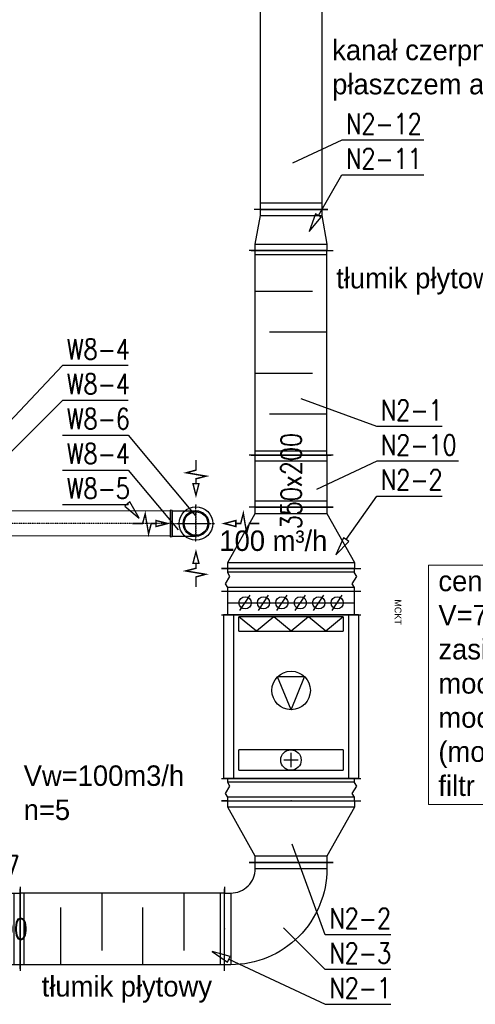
# Model space of a CAD drawing. Header units: millimetres. Extents: x 140532 to 182405, y -11883 to 1516.
# Tile 10 of 23: x 143370 to 143592, y -10194 to -9713. Entities that reach past the tile are written whole.
import ezdxf
from ezdxf.enums import TextEntityAlignment as Align

# ---------------------------------------------------------------- set-up
doc = ezdxf.new("R2010")
doc.units = ezdxf.units.MM
doc.linetypes.add('CENTER', pattern=[0.55, 0.37, -0.06, 0.06, -0.06])
for name, color, linetype in [('1', 7, 'Continuous'), ('opisy', 7, 'Continuous'), ('WEN_N2-_ATRYBUT', 6, 'Continuous'), ('WEN_N2-_OSIE', 2, 'CENTER'), ('WEN_W3-_ATRYBUT', 6, 'Continuous'), ('WEN_W6-_ATRYBUT', 6, 'Continuous'), ('WEN_W6-_OSIE', 2, 'CENTER')]:
    doc.layers.add(name, color=color, linetype=linetype)
for name, color, linetype, lineweight in [('san opis', 7, 'Continuous', 0), ('WEN_N2-_ZLICZAC', 133, 'Continuous', 30), ('WEN_W8-_ZLICZAC', 70, 'Continuous', 30)]:
    doc.layers.add(name, color=color, linetype=linetype, lineweight=lineweight)
doc.styles.add('STYL_WENTYLE', font='romans.shx', dxfattribs={"width": 0.8})
doc.styles.add('STYL_WENTYLE1', font='txt')

# ---------------------------------------------------------------- blocks, each defined once
blk = doc.blocks.new('G$C7FEEA4C5')
at = {"layer": '1'}
for p, q in [((0, 0), (0, 68)), ((11, 0), (11, 68)), ((11, 0), (11, 68)), ((22.5, 0), (22.5, 68)), ((102.5, 0), (102.5, 68)), ((113.5, 0), (113.5, 68)), ((2, 65), (0, 65)), ((1.8, 65), (1.8, 3)), ((3.8, 66.1), (2, 65)), ((7.4, 63.9), (3.8, 66.1)), ((9.2, 65), (7.4, 63.9)), ((9.2, 65), (9.2, 3)), ((11, 65), (9.2, 65)), ((22.5, 65), (11, 65)), ((16.7, 3), (16.7, 65)), ((22.5, 67), (22.5, 0.9)), ((22.5, 67), (31.5, 67)), ((31.5, 67), (87.5, 67)), ((87.5, 67), (102.5, 67)), ((102.5, 67), (102.5, 0.9)), ((104.5, 65), (102.5, 65)), ((104.3, 65), (104.3, 3)), ((106.3, 66.1), (104.5, 65)), ((109.9, 63.9), (106.3, 66.1)), ((111.7, 65), (109.9, 63.9)), ((111.7, 65), (111.7, 3)), ((113.5, 65), (111.7, 65)), ((20.5, 54), (13, 59)), ((22.5, 62), (31.5, 62)), ((23.5, 59.5), (30.5, 59.5)), ((23.5, 59.5), (23.5, 8.4)), ((23.5, 59.5), (30.5, 51)), ((30.5, 8.4), (30.5, 59.5)), ((31.5, 62), (87.5, 62)), ((87.5, 62), (102.5, 62)), ((88.5, 59.5), (98.5, 59.5)), ((88.5, 59.5), (88.5, 8.4)), ((98.5, 8.4), (98.5, 59.5)), ((20.5, 45), (13, 50)), ((30.5, 51), (23.5, 42.5)), ((20.5, 36), (13, 41)), ((23.5, 42.5), (30.5, 34)), ((68.9, 34), (52.9, 40.6)), ((52.9, 40.6), (52.9, 27.4)), ((30.5, 34), (23.5, 25.5)), ((68.9, 34), (52.9, 27.4)), ((90, 33.9), (97, 33.9)), ((93.5, 37.4), (93.5, 30.4)), ((20.5, 27), (13, 32)), ((23.5, 25.5), (30.5, 17)), ((20.5, 18), (13, 23)), ((30.5, 17), (23.5, 8.5)), ((20.5, 9), (13, 14)), ((22.5, 5.9), (31.5, 5.9)), ((30.5, 8.4), (23.5, 8.4)), ((31.5, 5.9), (87.5, 5.9)), ((87.5, 5.9), (102.5, 5.9)), ((98.5, 8.4), (88.5, 8.4)), ((2, 3), (0, 3)), ((3.8, 4.1), (2, 3)), ((7.4, 1.9), (3.8, 4.1)), ((9.2, 3), (7.4, 1.9)), ((11, 3), (9.2, 3)), ((22.5, 3), (11, 3)), ((22.5, 0.9), (31.5, 0.9)), ((31.5, 0.9), (87.5, 0.9)), ((87.5, 0.9), (102.5, 0.9)), ((104.5, 3), (102.5, 3)), ((106.3, 4.1), (104.5, 3)), ((109.9, 1.9), (106.3, 4.1)), ((111.7, 3), (109.9, 1.9)), ((113.5, 3), (111.7, 3))]:
    blk.add_line(p, q, dxfattribs=at)
for centre, radius in [((16.7, 56.5), 3), ((16.7, 47.5), 3), ((59.5, 34), 9.4), ((16.7, 38.5), 3), ((93.5, 33.9), 5), ((16.7, 29.5), 3), ((16.7, 20.5), 3), ((16.7, 11.5), 3)]:
    blk.add_circle(centre, radius, dxfattribs=at)
blk.add_text('MCKT', height=3.3, dxfattribs=at).set_placement((15, 84.6))
blk = doc.blocks.new('TAP215AA200350AA_12')
for p, q in [((0, 195), (0, -195)), ((1000, 195), (1000, -195)), ((0, 175), (1000, 175)), ((20, 175), (20, -175)), ((400, 175), (400, -105)), ((800, 175), (800, -105)), ((980, 175), (980, -175)), ((200, -175), (200, 105)), ((600, -175), (600, 105)), ((0, -175), (1000, -175))]:
    blk.add_line(p, q)
for p in [(0, 0), (1000, 0)]:
    blk.add_point(p)
at = {"layer": 'WEN_W3-_ATRYBUT', "style": 'STYL_WENTYLE', "width": 0.8, "flags": 8}
blk.add_attdef('WENTYLE', text='', height=100, dxfattribs=at).set_placement((0, 0), align=Align.BOTTOM_LEFT)
blk = doc.blocks.new('QBV23533129CNN2-_12')
for p, q in [((325, 530), (325, 500)), ((295, 150), (295, 500)), ((325, 120), (325, 150)), ((-205, 0), (-175, 0)), ((175, 30), (-175, 30)), ((205, 0), (175, 0))]:
    blk.add_line(p, q)
blk.add_lwpolyline([(-175, 0), (-175, 30, -0.414214), (295, 500), (325, 500), (325, 150), (295, 150, 0.414214), (175, 30), (175, 0)], format="xyb", close=True)
for p in [(325, 325), (0, 0)]:
    blk.add_point(p)
at = {"layer": 'WEN_N2-_ATRYBUT', "style": 'STYL_WENTYLE', "width": 0.8, "flags": 8}
blk.add_attdef('WENTYLE', text='', height=100, dxfattribs=at).set_placement((-514.3, 325), align=Align.BOTTOM_LEFT)
blk = doc.blocks.new('QPR6V2962235333CNN2-_11')
for p, q in [((0, 310), (0, 340)), ((30, 310), (30, -310)), ((300, 175), (300, 205)), ((270, 175), (270, -175)), ((300, -175), (300, -205)), ((0, -310), (0, -340))]:
    blk.add_line(p, q)
blk.add_lwpolyline([(0, 310), (30, 310), (270, 175), (300, 175), (300, -175), (270, -175), (30, -310), (0, -310)], close=True)
for p in [(0, 0), (300, 0)]:
    blk.add_point(p)
at = {"layer": 'WEN_N2-_ATRYBUT', "style": 'STYL_WENTYLE', "width": 0.8, "flags": 8}
blk.add_attdef('WENTYLE', text='', height=100, dxfattribs=at).set_placement((150, 300), align=Align.BOTTOM_LEFT)
blk = doc.blocks.new('QD-200X350CNN2-_254-95106334_14')
for p, q in [((0, -205), (0, 205)), ((255, -205), (255, 205)), ((30, -175), (30, 175)), ((225, -175), (225, 175))]:
    blk.add_line(p, q)
blk.add_lwpolyline([(0, 175), (255, 175), (255, -175), (0, -175)], close=True)
for p in [(0, 0), (255, 0)]:
    blk.add_point(p)
at = {"layer": 'WEN_N2-_ATRYBUT', "style": 'STYL_WENTYLE', "width": 0.8, "flags": 8}
blk.add_attdef('WENTYLE', text='', height=100, dxfattribs=at).set_placement((127.5, 0), align=Align.BOTTOM_LEFT)
at = {"layer": 'WEN_N2-_OSIE', "style": 'STYL_WENTYLE', "width": 0.8, "flags": 8}
blk.add_attdef('FI_KANALU', text='', height=100, dxfattribs=at).set_placement((127.5, 0), align=Align.MIDDLE_CENTER)
blk = doc.blocks.new('QPR6V23523332CNN2-_12')
for p, q in [((-200, 175), (-200, 205)), ((-170, 175), (-170, -175)), ((-30, 150), (-30, -150)), ((0, 150), (0, 180)), ((-200, -175), (-200, -205)), ((0, -150), (0, -180))]:
    blk.add_line(p, q)
blk.add_lwpolyline([(-200, 175), (-170, 175), (-30, 150), (0, 150), (0, -150), (-30, -150), (-170, -175), (-200, -175)], close=True)
for p in [(-200, 0), (0, 0)]:
    blk.add_point(p)
at = {"layer": 'WEN_N2-_ATRYBUT', "style": 'STYL_WENTYLE', "width": 0.8, "flags": 8}
blk.add_attdef('WENTYLE', text='', height=100, dxfattribs=at).set_placement((-100, 200), align=Align.BOTTOM_LEFT)
blk = doc.blocks.new('QD-200X300CNN2-_2623-6031923_14')
for p, q in [((0, -180), (0, 180)), ((30, -150), (30, 150)), ((2593.6, -150), (2593.6, 150)), ((2623.6, -180), (2623.6, 180))]:
    blk.add_line(p, q)
blk.add_lwpolyline([(0, 150), (2623.6, 150), (2623.6, -150), (0, -150)], close=True)
for p in [(0, 0), (2623.6, 0)]:
    blk.add_point(p)
at = {"layer": 'WEN_N2-_ATRYBUT', "style": 'STYL_WENTYLE', "width": 0.8, "flags": 8}
blk.add_attdef('WENTYLE', text='', height=100, dxfattribs=at).set_placement((1311.8, 0), align=Align.BOTTOM_LEFT)
at = {"layer": 'WEN_N2-_OSIE', "style": 'STYL_WENTYLE', "width": 0.8, "flags": 8}
blk.add_attdef('FI_KANALU', text='', height=100, dxfattribs=at).set_placement((1311.8, 0), align=Align.MIDDLE_CENTER)
blk = doc.blocks.new('QD-200X350CNN2-_393-64507897_14')
for p, q in [((0, -205), (0, 205)), ((393.6, -205), (393.6, 205)), ((30, -175), (30, 175)), ((363.6, -175), (363.6, 175))]:
    blk.add_line(p, q)
blk.add_lwpolyline([(0, 175), (393.6, 175), (393.6, -175), (0, -175)], close=True)
for p in [(0, 0), (393.6, 0)]:
    blk.add_point(p)
at = {"layer": 'WEN_N2-_ATRYBUT', "style": 'STYL_WENTYLE', "width": 0.8, "flags": 8}
blk.add_attdef('WENTYLE', text='', height=100, dxfattribs=at).set_placement((196.8, 0), align=Align.BOTTOM_LEFT)
at = {"layer": 'WEN_N2-_OSIE', "style": 'STYL_WENTYLE', "width": 0.8, "flags": 8}
blk.add_attdef('FI_KANALU', text='', height=100, dxfattribs=at).set_placement((196.8, 0), align=Align.MIDDLE_CENTER)
blk = doc.blocks.new('wlot_14')
at = {"color": 0, "const_width": 7}
for points in [[(0, 310.2), (0, 260.9), (-46.9, 248), (49.9, 231.5), (0, 218.6), (0, 194.8), (14.6, 194.8), (0, 138.2), (-14.6, 194.8), (0, 194.8)], [(-310.2, 0), (-260.9, 0), (-248, 46.9), (-231.5, -49.9), (-218.6, 0), (-194.8, 0), (-194.8, -14.6), (-138.2, 0), (-194.8, 14.6), (-194.8, 0)], [(310.2, 0), (260.9, 0), (248, -46.9), (231.5, 49.9), (218.6, 0), (194.8, 0), (194.8, 14.6), (138.2, 0), (194.8, -14.6), (194.8, 0)], [(0, -310.2), (0, -260.9), (46.9, -248), (-49.9, -231.5), (0, -218.6), (0, -194.8), (-14.6, -194.8), (0, -138.2), (14.6, -194.8), (0, -194.8)]]:
    blk.add_lwpolyline(points, dxfattribs=at)
at = {"color": 0, "style": 'STYL_WENTYLE1', "flags": 8}
blk.add_attdef('WENTYLE_M3H', text='', height=50, dxfattribs=at).set_placement((-543.9, 22.5), align=Align.BOTTOM_LEFT)
blk = doc.blocks.new('KURM-125-C_12')
for radius in [82, 57.4]:
    blk.add_circle((0, 0), radius)
for p in [(0, 90.2), (0, 0)]:
    blk.add_point(p)
at = {"layer": 'WEN_W6-_OSIE'}
for p, q in [((0, -90.2), (0, 90.2)), ((-90.2, 0), (90.2, 0))]:
    blk.add_line(p, q, dxfattribs=at)
at = {"layer": 'WEN_W6-_ATRYBUT', "style": 'STYL_WENTYLE', "width": 0.8, "flags": 8}
blk.add_attdef('WENTYLE', text='', height=100, dxfattribs=at).set_placement((0, 0), align=Align.BOTTOM_LEFT)
blk = doc.blocks.new('BL12590CW6-_13')
for p, q in [((-62.5, 8.75), (-62.5, 125)), ((62.5, 8.75), (62.5, 125))]:
    blk.add_line(p, q)
blk.add_lwpolyline([(62.5, 0), (-62.5, 0, -1), (-62.5, 8.75), (62.5, 8.75, -1)], format="xyb", close=True)
blk.add_circle((0, 125), 62.5)
blk.add_point((0, 0))
at = {"layer": 'WEN_W6-_OSIE'}
for p, q in [((0, 0), (0, 192.5)), ((-67.5, 125), (67.5, 125))]:
    blk.add_line(p, q, dxfattribs=at)
at = {"layer": 'WEN_W6-_ATRYBUT', "style": 'STYL_WENTYLE', "width": 0.8, "flags": 8}
blk.add_attdef('WENTYLE', text='', height=100, dxfattribs=at).set_placement((62.5, 0), align=Align.BOTTOM_LEFT)
blk = doc.blocks.new('SR-125CW6-_2356-3429299756_14')
blk.add_lwpolyline([(0, -62.5), (0, 62.5), (2356.3, 62.5), (2356.3, -62.5)], close=True)
for p in [(0, 0), (2356.3, 0)]:
    blk.add_point(p)
at = {"layer": 'WEN_W6-_OSIE'}
blk.add_line((0, 0), (2356.3, 0), dxfattribs=at)
at = {"layer": 'WEN_W6-_ATRYBUT', "style": 'STYL_WENTYLE', "width": 0.8, "flags": 8}
blk.add_attdef('WENTYLE', text='', height=100, dxfattribs=at).set_placement((1178.2, 0), align=Align.BOTTOM_LEFT)
at = {"layer": 'WEN_W6-_OSIE', "style": 'STYL_WENTYLE', "width": 0.8, "flags": 8}
blk.add_attdef('FI_KANALU', text='', height=180, dxfattribs=at).set_placement((1178.2, 125), align=Align.MIDDLE_CENTER)

msp = doc.modelspace()

# ---------------------------------------------------------------- linework, layer by layer
at = {"layer": 'opisy', "lineweight": 0}
msp.add_lwpolyline([(143569.56, -9979.13), (143882.82, -9979.13), (143882.82, -10096.07), (143569.56, -10096.07)], close=True, dxfattribs=at)
at = {"layer": 'WEN_N2-_ATRYBUT'}
for points in [[(143567.26, -9771.52), (143527.26, -9771.52), (143503.03, -9782.81)], [(143515.8, -9808.37), (143514.41, -9807.57), (143511.3, -9816.16), (143517.18, -9809.17), (143515.8, -9808.37), (143527.26, -9788.52), (143567.26, -9788.52)], [(143584.25, -9928.41), (143544.25, -9928.41), (143514.89, -9942.1)], [(143529.36, -9966.67), (143528.05, -9965.75), (143524.2, -9974.04), (143530.67, -9967.59), (143529.36, -9966.67), (143544.25, -9945.41), (143576.25, -9945.41)], [(143551.12, -10159.67), (143519.12, -10159.67), (143503.01, -10115.4)], [(143551.12, -10176.67), (143519.12, -10176.67), (143498.69, -10156.24)]]:
    msp.add_lwpolyline(points, dxfattribs=at)
at = {"layer": 'WEN_W3-_ATRYBUT'}
for points in [[(143576.25, -9911.41), (143544.25, -9911.41), (143507.27, -9897.94)], [(143471.99, -10171.7), (143472.67, -10170.25), (143463.84, -10167.89), (143471.32, -10173.15), (143471.99, -10171.7), (143519.12, -10193.67), (143551.12, -10193.67)]]:
    msp.add_lwpolyline(points, dxfattribs=at)
at = {"layer": 'WEN_W6-_ATRYBUT'}
for points in [[(143422.75, -9881.65), (143390.75, -9881.65), (143317.61, -9959.13)], [(143422.75, -9898.65), (143390.75, -9898.65), (143332.5, -9956.9)], [(143390.75, -9915.65), (143422.75, -9915.65), (143455.92, -9955.18)], [(143390.75, -9932.65), (143422.75, -9932.65), (143447.23, -9961.82)], [(143422.41, -9949.24), (143421.18, -9950.27), (143428.19, -9956.13), (143423.63, -9948.21), (143422.41, -9949.24), (143422.75, -9949.65), (143390.75, -9949.65)]]:
    msp.add_lwpolyline(points, dxfattribs=at)

# ---------------------------------------------------------------- block references
at = {"layer": 'san opis', "color": 3}
ref = msp.add_blockref('wlot_14', (143455.91, -9958.8), dxfattribs=dict(at, xscale=0.09999999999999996, yscale=0.09999999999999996, zscale=0.09999999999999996))
ref.add_attrib('WENTYLE_M3H', ' 100 m³/h', dxfattribs={"layer": '0', "color": 3, "height": 10, "style": 'STYL_WENTYLE1', "flags": 8}).set_placement((143463.64, -9975.2), align=Align.BOTTOM_LEFT)
at = {"layer": 'san opis', "rotation": 270}
msp.add_blockref('G$C7FEEA4C5', (143468.43, -9980.84), dxfattribs=at)
at = {"layer": 'WEN_N2-_ZLICZAC'}
ref = msp.add_blockref('QD-200X300CNN2-_2623-6031923_14', (143502.43, -9805.35), dxfattribs=dict(at, xscale=0.1, yscale=0.1, zscale=0.1, rotation=90))
ref.add_attrib('WENTYLE', 'N2-12', dxfattribs={"layer": 'WEN_N2-_ATRYBUT', "height": 10, "style": 'STYL_WENTYLE', "width": 0.8, "flags": 8}).set_placement((143529.26, -9771.52), align=Align.BOTTOM_LEFT)
ref.add_attrib('FI_KANALU', '300x200', dxfattribs={"layer": 'WEN_N2-_OSIE', "height": 10, "rotation": 90, "style": 'STYL_WENTYLE', "width": 0.8, "flags": 8}).set_placement((143502.43, -9674.17), align=Align.MIDDLE_CENTER)
ref = msp.add_blockref('QPR6V23523332CNN2-_12', (143502.43, -9805.35), dxfattribs=dict(at, xscale=0.1, yscale=0.1, zscale=0.1, rotation=90))
ref.add_attrib('WENTYLE', 'N2-11', dxfattribs={"layer": 'WEN_N2-_ATRYBUT', "height": 10, "style": 'STYL_WENTYLE', "width": 0.8, "flags": 8}).set_placement((143529.26, -9788.52), align=Align.BOTTOM_LEFT)
ref = msp.add_blockref('TAP215AA200350AA_12', (143502.43, -9925.35), dxfattribs=dict(at, xscale=0.1, yscale=0.1, zscale=0.1, rotation=89.99999999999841))
ref.add_attrib('WENTYLE', 'N2-1', dxfattribs={"layer": 'WEN_W3-_ATRYBUT', "height": 10, "style": 'STYL_WENTYLE', "width": 0.8, "flags": 8}).set_placement((143546.25, -9911.41), align=Align.BOTTOM_LEFT)
ref = msp.add_blockref('QD-200X350CNN2-_254-95106334_14', (143502.43, -9950.84), dxfattribs=dict(at, xscale=0.1, yscale=0.1, zscale=0.1, rotation=90))
ref.add_attrib('WENTYLE', 'N2-10', dxfattribs={"layer": 'WEN_N2-_ATRYBUT', "height": 10, "style": 'STYL_WENTYLE', "width": 0.8, "flags": 8}).set_placement((143546.25, -9928.41), align=Align.BOTTOM_LEFT)
ref.add_attrib('FI_KANALU', '350x200', dxfattribs={"layer": 'WEN_N2-_OSIE', "height": 10, "rotation": 90, "style": 'STYL_WENTYLE', "width": 0.8, "flags": 8}).set_placement((143502.43, -9938.09), align=Align.MIDDLE_CENTER)
ref = msp.add_blockref('QPR6V2962235333CNN2-_11', (143502.43, -9980.84), dxfattribs=dict(at, xscale=0.1, yscale=0.1, zscale=0.1, rotation=89.99999999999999))
ref.add_attrib('WENTYLE', 'N2-2', dxfattribs={"layer": 'WEN_N2-_ATRYBUT', "height": 10, "style": 'STYL_WENTYLE', "width": 0.8, "flags": 8}).set_placement((143546.25, -9945.41), align=Align.BOTTOM_LEFT)
ref = msp.add_blockref('QPR6V2962235333CNN2-_11', (143502.43, -10094.34), dxfattribs=dict(at, xscale=0.1, yscale=0.1, zscale=0.1, rotation=270))
ref.add_attrib('WENTYLE', 'N2-2', dxfattribs={"layer": 'WEN_N2-_ATRYBUT', "height": 10, "style": 'STYL_WENTYLE', "width": 0.8, "flags": 8}).set_placement((143521.12, -10159.67), align=Align.BOTTOM_LEFT)
ref = msp.add_blockref('QD-200X350CNN2-_393-64507897_14', (143369.93, -10156.84), dxfattribs=dict(at, xscale=0.1, yscale=0.1, zscale=0.1, rotation=180))
ref.add_attrib('WENTYLE', 'N2-7', dxfattribs={"layer": 'WEN_N2-_ATRYBUT', "height": 10, "style": 'STYL_WENTYLE', "width": 0.8, "flags": 8}).set_placement((143339.61, -10134.02), align=Align.BOTTOM_LEFT)
ref.add_attrib('FI_KANALU', '350x200', dxfattribs={"layer": 'WEN_N2-_OSIE', "height": 10, "style": 'STYL_WENTYLE', "width": 0.8, "flags": 8}).set_placement((143350.25, -10156.84), align=Align.MIDDLE_CENTER)
ref = msp.add_blockref('QBV23533129CNN2-_12', (143502.43, -10124.34), dxfattribs=dict(at, xscale=0.1, yscale=0.1, zscale=0.1, rotation=180))
ref.add_attrib('WENTYLE', 'N2-3', dxfattribs={"layer": 'WEN_N2-_ATRYBUT', "height": 10, "style": 'STYL_WENTYLE', "width": 0.8, "flags": 8}).set_placement((143521.12, -10176.67), align=Align.BOTTOM_LEFT)
ref = msp.add_blockref('TAP215AA200350AA_12', (143469.93, -10156.84), dxfattribs=dict(at, xscale=0.1, yscale=0.1, zscale=0.1, rotation=179.9999999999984))
ref.add_attrib('WENTYLE', 'N2-1', dxfattribs={"layer": 'WEN_W3-_ATRYBUT', "height": 10, "style": 'STYL_WENTYLE', "width": 0.8, "flags": 8}).set_placement((143521.12, -10193.67), align=Align.BOTTOM_LEFT)
at = {"layer": 'WEN_W8-_ZLICZAC'}
ref = msp.add_blockref('BL12590CW6-_13', (143313.09, -9958.59), dxfattribs=dict(at, xscale=0.1, yscale=0.1, zscale=0.1, rotation=270))
ref.add_attrib('WENTYLE', 'W8-4', dxfattribs={"layer": 'WEN_W6-_ATRYBUT', "height": 10, "style": 'STYL_WENTYLE', "width": 0.8, "flags": 8}).set_placement((143392.75, -9881.65), align=Align.BOTTOM_LEFT)
ref = msp.add_blockref('BL12590CW6-_13', (143338.09, -9958.59), dxfattribs=dict(at, xscale=0.1, yscale=0.1, zscale=0.1, rotation=89.99999999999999))
ref.add_attrib('WENTYLE', 'W8-4', dxfattribs={"layer": 'WEN_W6-_ATRYBUT', "height": 10, "style": 'STYL_WENTYLE', "width": 0.8, "flags": 8}).set_placement((143392.75, -9898.65), align=Align.BOTTOM_LEFT)
ref = msp.add_blockref('KURM-125-C_12', (143455.91, -9958.8), dxfattribs=dict(at, xscale=0.1, yscale=0.1, zscale=0.1))
ref.add_attrib('WENTYLE', 'W8-6', dxfattribs={"layer": 'WEN_W6-_ATRYBUT', "height": 10, "style": 'STYL_WENTYLE', "width": 0.8, "flags": 8}).set_placement((143392.75, -9915.65), align=Align.BOTTOM_LEFT)
ref = msp.add_blockref('BL12590CW6-_13', (143443.41, -9958.8), dxfattribs=dict(at, xscale=0.1, yscale=0.1, zscale=0.1, rotation=270))
ref.add_attrib('WENTYLE', 'W8-4', dxfattribs={"layer": 'WEN_W6-_ATRYBUT', "height": 10, "style": 'STYL_WENTYLE', "width": 0.8, "flags": 8}).set_placement((143392.75, -9932.65), align=Align.BOTTOM_LEFT)
ref = msp.add_blockref('SR-125CW6-_2356-3429299756_14', (143443.41, -9958.8), dxfattribs=dict(at, xscale=0.1, yscale=0.1, zscale=0.1, rotation=179.9435135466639))
ref.add_attrib('WENTYLE', 'W8-5', dxfattribs={"layer": 'WEN_W6-_ATRYBUT', "height": 10, "style": 'STYL_WENTYLE', "width": 0.8, "flags": 8}).set_placement((143392.75, -9949.65), align=Align.BOTTOM_LEFT)
ref.add_attrib('FI_KANALU', '%%c125', dxfattribs={"layer": 'WEN_W6-_OSIE', "height": 18, "rotation": 359.9435, "style": 'STYL_WENTYLE', "width": 0.8, "flags": 8}).set_placement((143325.58, -9971.19), align=Align.MIDDLE_CENTER)

# ---------------------------------------------------------------- texts
at = {"layer": 'opisy', "insert": (143574.4, -9981.87), "char_height": 10, "attachment_point": 1}
msp.add_mtext_dynamic_manual_height_columns('\\A1;centrala nawiewna N2\\PV=720m3/h\\Pzasilanie 230V\\Pmoc wentylatora  nie więcej niż 0,5kW\\Pmoc nagrzewnicy  nie mniej niż 9kW (elektryczna)\\P(moc maksymalna 9kW)\\Pfiltr EU5; automatyka; króćce elastyczne', width=346.8399, gutter_width=12.5, heights=[0], dxfattribs=at)
at = {"layer": 'san opis', "char_height": 10, "attachment_point": 1}
for s, width, insert in [('kanał czerpny z izolacją 100mm z płaszczem aluminiowym', 212.7778, (143522.5, -9722.46)), ('tłumik płytowy', 399.5475, (143524.43, -9833.92)), ('Vw=100m3/h\\Pn=5', 399.5475, (143371.72, -10076.97)), ('tłumik płytowy', 399.5475, (143380.53, -10179.88))]:
    msp.add_mtext_dynamic_manual_height_columns(s, width=width, gutter_width=12.5, heights=[0], dxfattribs=dict(at, insert=insert))

doc.saveas('drawing.dxf')
